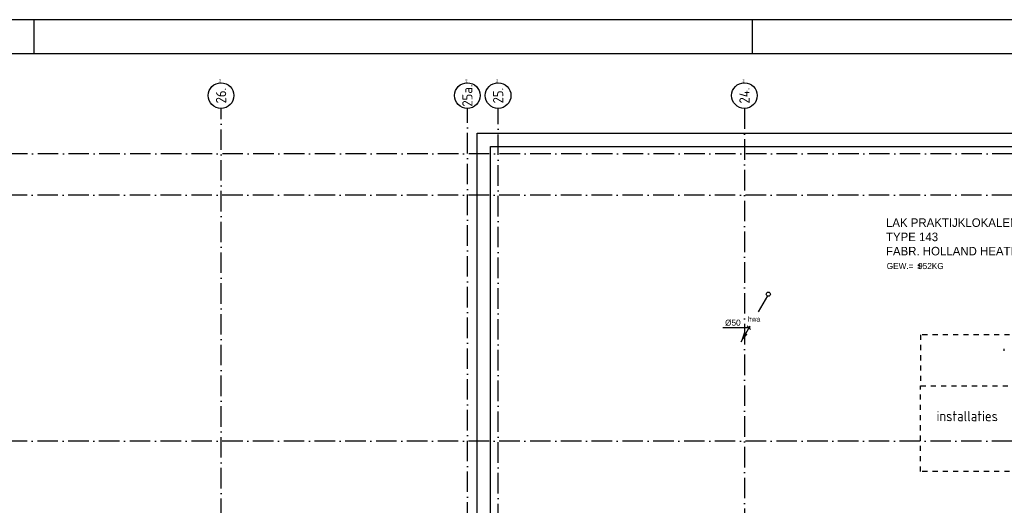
# Model space of a CAD drawing. Extents: x -1448 to 118900, y -195097 to 442500.
# Tile 57 of 103: x 34479 to 63262, y 428297 to 442500. Entities that reach past the tile are written whole.
import ezdxf
from ezdxf.enums import TextEntityAlignment as Align

# ---------------------------------------------------------------- set-up
doc = ezdxf.new("R2010")
doc.units = 0
doc.header["$LTSCALE"] = 100
for name, pattern in [('CENTER4', [5, 3.125, -0.625, 0.625, -0.625]), ('DASHDOT', [9, 6, -1.5, 0, -1.5]), ('DASHED', [3, 1.5, -1.5])]:
    doc.linetypes.add(name, pattern=pattern)
doc.layers.get('0').update_dxf_attribs({"linetype": 'CONTINUOUS'})
for name, color, linetype in [('00KAD025', 2, 'CONTINUOUS'), ('00KAD070', 5, 'CONTINUOUS'), ('AL$7----_STRAMIEN', 1, 'DASHDOT'), ('AL27----_DAKEN', 7, 'CONTINUOUS'), ('ALN-----_BLOCKNAAM', 2, 'CONTINUOUS'), ('BL$2----', 7, 'CONTINUOUS'), ('BL$4----', 7, 'CONTINUOUS'), ('OL59----_WTBINST', 7, 'CONTINUOUS'), ('WL521---', 4, 'CONTINUOUS'), ('WL570---_HARTLIJN', 1, 'CONTINUOUS'), ('WL570---_RETOUR', 3, 'CONTINUOUS'), ('WL570---_TOEVOER', 3, 'CONTINUOUS')]:
    doc.layers.add(name, color=color, linetype=linetype)
doc.styles.add('BURO-018', font='BUROFONT.shx', dxfattribs={"height": 180})
doc.styles.add('BURO-025', font='BUROFONT.shx', dxfattribs={"height": 250})
doc.styles.get("Standard").update_dxf_attribs({"font": 'ISOCP'})

# ---------------------------------------------------------------- blocks, each defined once
blk = doc.blocks.new('A0-HOR')
at = {"layer": '00KAD025', "linetype": 'CONTINUOUS'}
for p, q in [((1189, 841), (0, 841)), ((349, 831), (349, 841)), ((559, 831), (559, 841))]:
    blk.add_line(p, q, dxfattribs=at)
at = {"layer": '00KAD070', "linetype": 'CONTINUOUS'}
blk.add_line((1179, 831), (10, 831), dxfattribs=at)
blk = doc.blocks.new('1011')
at = {"layer": 'AL$7----_STRAMIEN', "color": 7, "linetype": 'CONTINUOUS'}
blk.add_circle((-750, 0), 750, dxfattribs=at)
at = {"layer": 'ALN-----_BLOCKNAAM', "linetype": 'CONTINUOUS'}
blk.add_text('1011', height=100, dxfattribs=at).set_placement((0, 0))
blk = doc.blocks.new('LDV2')
at = {"color": 0, "linetype": 'CONTINUOUS'}
for p, q in [((-0.25, -0.43), (-2.5, -4.33)), ((-4.5, -7.79), (-6.75, -11.69))]:
    blk.add_line(p, q, dxfattribs=at)
blk.add_lwpolyline([(-6.75, -11.69, 0, 1, 0), (-5.5, -9.53, 1, 1, 0)], format="xyseb", dxfattribs=at)
blk.add_circle((0, 0), 0.5, dxfattribs=at)
at = {"color": 0, "linetype": 'CONTINUOUS', "style": 'BURO-018'}
blk.add_attdef('LD_TEXT1', text='', height=1.8, dxfattribs=at).set_placement((-3.5, -6.06), align=Align.MIDDLE)

msp = doc.modelspace()

# ---------------------------------------------------------------- linework, layer by layer
at = {"layer": 'AL$7----_STRAMIEN', "color": 1}
msp.add_line((84210.1, 438572.7), (2451.1, 438572.7), dxfattribs=at)
for points in [[(40365.4, 408989.7), (40365.4, 439905.7)], [(47565.4, 402583.9), (47565.4, 439905.7)], [(48465.4, 415142), (48465.4, 439905.7)], [(55665.4, 439905.7), (55665.4, 402583.9)], [(86002.7, 437372.7), (2467.7, 437372.7)], [(86002.7, 430172.7), (11131, 430172.7)]]:
    msp.add_lwpolyline(points, dxfattribs=at)
at = {"layer": 'AL27----_DAKEN', "color": 8}
for p, q in [((47855.4, 421482.7), (47855.4, 439182.7)), ((47855.4, 439182.7), (81475.4, 439182.7)), ((48245.4, 421482.7), (48245.4, 438792.7)), ((48245.4, 438792.7), (81085.4, 438792.7))]:
    msp.add_line(p, q, dxfattribs=at)
at = {"layer": 'OL59----_WTBINST', "color": 8, "linetype": 'DASHED'}
for p, q in [((60815.4, 433287.3), (60815.4, 431787.3)), ((68515.4, 433287.3), (60815.4, 433287.3)), ((60815.4, 429287.3), (60815.4, 431787.3)), ((60815.4, 431787.3), (68515.4, 431787.3)), ((60815.4, 431787.3), (68515.4, 431787.3)), ((68515.4, 429287.3), (60815.4, 429287.3))]:
    msp.add_line(p, q, dxfattribs=at)
at = {"layer": 'WL570---_HARTLIJN', "color": 1, "linetype": 'CONTINUOUS'}
for p, q in [((55831.3, 433485.3), (55037.8, 433485.3)), ((55744.5, 433547.3), (55843.7, 433435.7))]:
    msp.add_line(p, q, dxfattribs=at)
at = {"layer": 'WL570---_RETOUR', "color": 1}
for p, q in [((60733.4, 435245.6), (60802.4, 435245.6)), ((60735.3, 435317.6), (60800.7, 435317.6)), ((60766, 435348.6), (60766, 435287))]:
    msp.add_line(p, q, dxfattribs=at)
at = {"layer": 'WL570---_TOEVOER'}
msp.add_line((63255.4, 432817.7), (63255.4, 432875.6), dxfattribs=at)

# ---------------------------------------------------------------- block references
at = {"layer": 'AL$7----_STRAMIEN'}
ref = msp.add_blockref('1011', (40365.4, 440655.7), dxfattribs=dict(at, xscale=0.5, yscale=0.5, zscale=0.5, rotation=90))
ref.add_attrib('STR-NAAM', '26.', dxfattribs={"color": 3, "linetype": 'CONTINUOUS', "height": 300, "rotation": 90}).set_placement((40365.4, 440280.7), align=Align.MIDDLE)
ref = msp.add_blockref('1011', (47565.4, 440655.7), dxfattribs=dict(at, xscale=0.5, yscale=0.5, zscale=0.5, rotation=90))
ref.add_attrib('STR-NAAM', '25a.', dxfattribs={"color": 3, "linetype": 'CONTINUOUS', "height": 300, "rotation": 90}).set_placement((47565.4, 440280.7), align=Align.MIDDLE)
ref = msp.add_blockref('1011', (48465.4, 440655.7), dxfattribs=dict(at, xscale=0.5, yscale=0.5, zscale=0.5, rotation=90))
ref.add_attrib('STR-NAAM', '25.', dxfattribs={"color": 3, "linetype": 'CONTINUOUS', "height": 300, "rotation": 90}).set_placement((48465.4, 440280.7), align=Align.MIDDLE)
ref = msp.add_blockref('1011', (55665.4, 440655.7), dxfattribs=dict(at, xscale=0.5, yscale=0.5, zscale=0.5, rotation=90))
ref.add_attrib('STR-NAAM', '24.', dxfattribs={"color": 3, "linetype": 'CONTINUOUS', "height": 300, "rotation": 90}).set_placement((55665.4, 440280.7), align=Align.MIDDLE)
at = {"layer": 'BL$2----', "xscale": 100, "yscale": 100, "zscale": 100}
msp.add_blockref('A0-HOR', (0, 358400.2), dxfattribs=at)
at = {"layer": 'WL521---', "color": 2}
ref = msp.add_blockref('LDV2', (56365.4, 434472.7), dxfattribs=dict(at, xscale=120, yscale=120, zscale=120))
ref.add_attrib('LD_TEXT1', 'hwa', dxfattribs={"layer": '0', "color": 1, "linetype": 'CONTINUOUS', "height": 144, "style": 'BURO-018'}).set_placement((55945.4, 433745.3), align=Align.MIDDLE)

# ---------------------------------------------------------------- texts
at = {"layer": 'BL$4----', "color": 8}
msp.add_text('installaties', height=300, dxfattribs=at).set_placement((61281, 430756.7))
at = {"layer": 'WL570---_HARTLIJN', "color": 1, "linetype": 'CENTER4', "style": 'BURO-018'}
msp.add_text('%%c50', height=180, dxfattribs=at).set_placement((55099.9, 433549.4))
at = {"layer": 'WL570---_RETOUR', "color": 2, "style": 'BURO-025'}
for s, p in [('LAK PRAKTIJKLOKALEN  (Nr.12)', (59802.8, 436439.6)), ('TYPE 143', (59802.8, 436023)), ('FABR. HOLLAND HEATING', (59802.8, 435606.3))]:
    msp.add_text(s, height=250, dxfattribs=at).set_placement(p)
at = {"layer": 'WL570---_RETOUR', "color": 1, "style": 'BURO-018'}
msp.add_text('GEW.=  952KG', height=180, dxfattribs=at).set_placement((59825.4, 435206))

doc.saveas('drawing.dxf')
